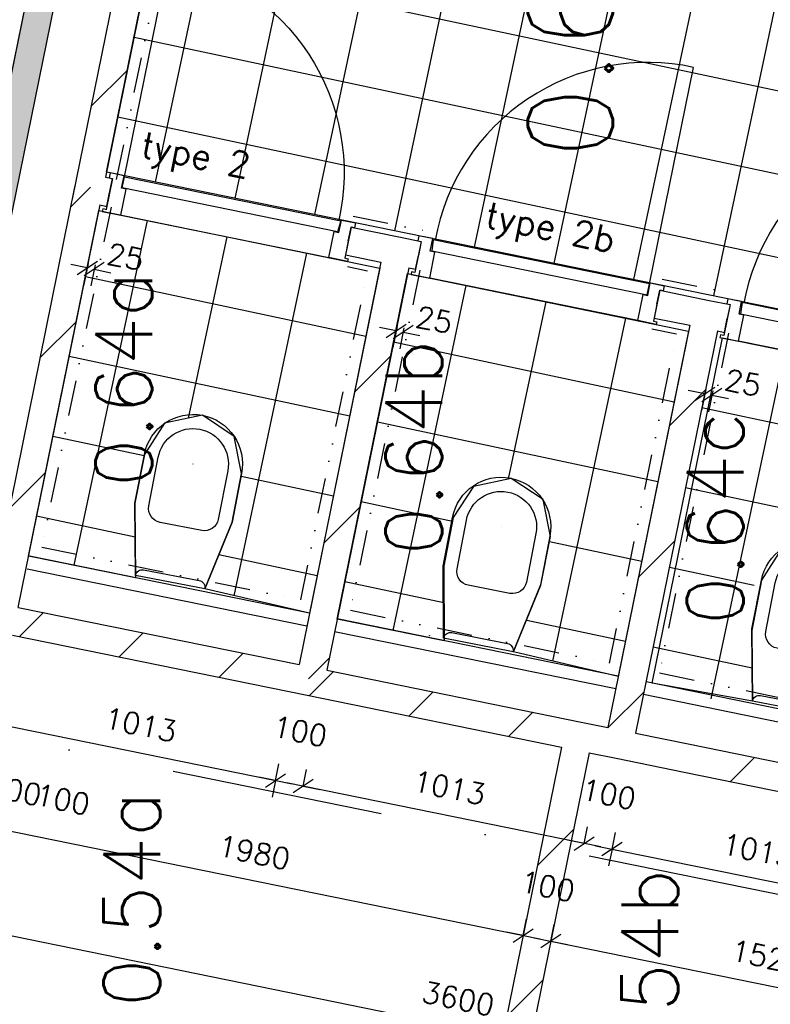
# Model space of a CAD drawing. Extents: x -29284 to 2055880, y -64816 to 121103.
# Tile 71 of 123: x 24522 to 27174, y 67707 to 71183. Entities that reach past the tile are written whole.
import ezdxf

# ---------------------------------------------------------------- set-up
doc = ezdxf.new("R2010")
doc.units = 0
doc.header["$LTSCALE"] = 50
doc.header["$MEASUREMENT"] = 0
doc.header["$PDMODE"] = 3
doc.header["$PDSIZE"] = 0.1
doc.linetypes.add('DASHDOT', pattern=[1, 0.5, -0.25, 0, -0.25])
doc.linetypes.add('DIVIDE', pattern=[1.25, 0.5, -0.25, 0, -0.25, 0, -0.25])
doc.layers.get('0').update_dxf_attribs({"linetype": 'CONTINUOUS'})
doc.layers.get('DEFPOINTS').update_dxf_attribs({"linetype": 'CONTINUOUS'})
for name, color, linetype in [('_BRANDCOMPART', 6, 'DASHDOT'), ('A--A21--_F123-', 9, 'CONTINUOUS'), ('A--A22--_F123-', 9, 'CONTINUOUS'), ('A--L21--', 3, 'CONTINUOUS'), ('A--L21--_F-2--', 7, 'CONTINUOUS'), ('A--L22--', 3, 'CONTINUOUS'), ('A--L22--_F-2--', 7, 'CONTINUOUS'), ('A--L32--_F123-', 1, 'CONTINUOUS'), ('A--L32--_F123-DRAAIR', 7, 'CONTINUOUS'), ('A--L74--', 7, 'CONTINUOUS'), ('A--L74--_F-23-', 7, 'CONTINUOUS'), ('A--M$1A-_F123-', 1, 'CONTINUOUS'), ('A--M1$A-_F123-', 1, 'CONTINUOUS'), ('A--T$1A-_F123-_RN', 4, 'CONTINUOUS'), ('tegels', 253, 'CONTINUOUS'), ('TEKST_KOZIJNMERK', 2, 'CONTINUOUS'), ('X--LR---_CP', 7, 'CONTINUOUS'), ('Z', 7, 'CONTINUOUS')]:
    doc.layers.add(name, color=color, linetype=linetype)
doc.layers.add('bruto vloeroppervlak', color=3, linetype='CONTINUOUS', plot=False)
doc.styles.add('ALFA-0_25', font='ROMANS')
doc.styles.add('HIEMSTRA', font='romans.shx')
doc.dimstyles.new('STANDARD$0', dxfattribs={"dimscale": 30, "dimtxt": 2.5, "dimasz": 2, "dimexe": 2, "dimexo": 0, "dimgap": 2, "dimtad": 1, "dimdec": 0, "dimzin": 0, "dimdsep": 46, "dimtxsty": 'ALFA-0_25', "dimblk1": 'OBLIQUE', "dimblk2": 'OBLIQUE', "dimsah": 1, "dimcen": -3, "dimdle": 2, "dimclrd": 1, "dimclre": 1, "dimclrt": 2, "dimadec": 0, "dimazin": 0, "dimtfac": 0.666667, "dimtofl": 0, "dimtmove": 2, "dimatfit": 3, "dimldrblk": 'OBLIQUE', "dimfxl": 1, "dimtvp": 0.833333, "dimtolj": 1, "dimtzin": 0, "dimarcsym": 0})
pattern_1 = [(45, (-26495.7, -68654.22), (-212.132, 212.132), [])]
pattern_2 = [(45, (-25857.67, -70366.02), (-212.132, 212.132), [])]
pattern_3 = [(45, (-24766.74, -70588.24), (-212.132, 212.132), [])]

# ---------------------------------------------------------------- blocks, each defined once
blk = doc.blocks.new('*U1442')
at = {"layer": 'A--A21--_F123-', "color": 2}
for points in [[(-3905.2, -19171.4), (-3964.2, -19210.5), (0, 0), (-49, 10)], [(0, 0), (49, -10), (-3905.2, -19171.4), (-3846.3, -19132.3)]]:
    blk.add_solid(points, dxfattribs=at)
at = {"layer": 'A--L21--_F-2--', "color": 3, "linetype": 'Continuous'}
for points in [[(0, 0), (-49, 10), (-3964.2, -19210.5), (-3964.2, -19210.5)], [(0, 0), (49, -10), (-3846.3, -19132.3), (-3846.3, -19132.3)]]:
    blk.add_lwpolyline(points, dxfattribs=at)
blk = doc.blocks.new('Q070119-')
at = {"layer": 'X--LR---_CP'}
for p in [(0, 0), (0, 0), (350, 0)]:
    blk.add_point(p, dxfattribs=at)
blk = doc.blocks.new('Q070120-')
at = {"layer": 'X--LR---_CP'}
for p in [(0, 0), (0, 0), (350, 0)]:
    blk.add_point(p, dxfattribs=at)
blk = doc.blocks.new('Q070121-')
at = {"layer": 'X--LR---_CP', "color": 3}
blk.add_point((600, 0), dxfattribs=at)
blk.add_point((600, 0), dxfattribs=at)
blk.add_point((600, 0), dxfattribs=at)
blk = doc.blocks.new('Q070065-')
at = {"layer": 'A--L74--_F-23-', "color": 1, "linetype": 'Continuous'}
for points in [[(125, 0), (175, -250), (175, -425, -1), (-175, -425), (-175, -250), (-125, 0)], [(-125, 0), (125, 0, -0.41), (100, -25), (-100, -25, -0.41), (-125, 0)], [(-75, -200), (75, -200, -0.41), (125, -250), (125, -425, -1), (-125, -425), (-125, -250, -0.41), (-75, -200)]]:
    blk.add_lwpolyline(points, format="xyb", dxfattribs=at)
at = {"layer": 'A--L74--_F-23-', "color": 255}
blk.add_circle((0, 0), 0.0123, dxfattribs=at)
at = {"layer": 'X--LR---_CP'}
for p in [(-125, 0), (-125, 0), (0, -425)]:
    blk.add_point(p, dxfattribs=at)
at = {"layer": 'A--L74--'}
for name, p, rotation in [('Q070120-', (-175, 0), 0.08), ('Q070121-', (0, 0), 270)]:
    blk.add_blockref(name, p, dxfattribs=dict(at, rotation=rotation))
at = {"layer": 'A--L74--', "extrusion": (0, -1, 0)}
blk.add_blockref('Q070119-', (-175, 0), dxfattribs=at)
blk = doc.blocks.new('*U1411')
at = {"layer": 'A--A22--_F123-', "linetype": 'Continuous'}
h = blk.add_hatch(dxfattribs=at)
h.set_pattern_fill('ALFALINE', color=256, scale=300, style=0)
h.set_pattern_definition(pattern_1)
h.paths.add_polyline_path([(0, 0), (39, -59), (-210.6, -1284.3), (-259.6, -1274.3), (-308.6, -1264.4), (-59, -39)])
at = {"layer": 'A--L22--_F-2--', "color": 3, "linetype": 'Continuous'}
for points in [[(-59, -39), (-59, -39), (-308.6, -1264.4), (-259.6, -1274.3)], [(39, -59), (39, -59), (-210.6, -1284.3), (-259.6, -1274.3)]]:
    blk.add_lwpolyline(points, dxfattribs=at)
blk = doc.blocks.new('*U1407')
at = {"layer": 'A--A22--_F123-', "linetype": 'Continuous'}
h = blk.add_hatch(dxfattribs=at)
h.set_pattern_fill('ALFALINE', color=256, scale=300, style=0)
h.set_pattern_definition([(45, (-24457.36, -69069.43), (-212.132, 212.132), [])])
h.paths.add_polyline_path([(0, 0), (59, 39), (1051.9, -163.3), (1090.9, -222.2), (1080.9, -271.2), (39, -59)])
at = {"layer": 'A--L22--_F-2--', "color": 3, "linetype": 'Continuous'}
for points in [[(59, 39), (59, 39), (1051.9, -163.3), (1051.9, -163.3)], [(39, -59), (39, -59), (1080.9, -271.2), (1080.9, -271.2)]]:
    blk.add_lwpolyline(points, dxfattribs=at)
blk = doc.blocks.new('*U1406')
at = {"layer": 'A--A22--_F123-', "linetype": 'Continuous'}
h = blk.add_hatch(dxfattribs=at)
h.set_pattern_fill('ALFALINE', color=256, scale=300, style=0)
h.set_pattern_definition(pattern_2)
h.paths.add_polyline_path([(0, 0), (39, -59), (-250.4, -1479.8), (-309.4, -1518.8), (-348.4, -1459.8), (-59, -39)])
at = {"layer": 'A--L22--_F-2--', "color": 3, "linetype": 'Continuous'}
for points in [[(-59, -39), (-59, -39), (-348.4, -1459.8), (-348.4, -1459.8)], [(39, -59), (39, -59), (-250.4, -1479.8), (-250.4, -1479.8)]]:
    blk.add_lwpolyline(points, dxfattribs=at)
blk = doc.blocks.new('*U1405')
at = {"layer": 'A--A22--_F123-', "linetype": 'Continuous'}
h = blk.add_hatch(dxfattribs=at)
h.set_pattern_fill('ALFALINE', color=256, scale=300, style=0)
h.set_pattern_definition([(45, (-26948.47, -70143.15), (-212.132, 212.132), [])])
h.paths.add_polyline_path([(0, 0), (39, -59), (-250.3, -1479.1), (-309.3, -1518.2), (-348.3, -1459.2), (-59, -39)])
at = {"layer": 'A--L22--_F-2--', "color": 3, "linetype": 'Continuous'}
for points in [[(-59, -39), (-59, -39), (-348.3, -1459.2), (-348.3, -1459.2)], [(39, -59), (39, -59), (-250.3, -1479.1), (-250.3, -1479.1)]]:
    blk.add_lwpolyline(points, dxfattribs=at)
blk = doc.blocks.new('*U1403')
at = {"layer": 'A--A22--_F123-', "linetype": 'Continuous'}
h = blk.add_hatch(dxfattribs=at)
h.set_pattern_fill('ALFALINE', color=256, scale=300, style=0)
h.set_pattern_definition([(45, (-26639.22, -68625), (-212.132, 212.132), [])])
h.paths.add_polyline_path([(0, 0), (59, 39), (250.5, 0), (240.5, -49), (230.5, -98), (-10, -49)])
at = {"layer": 'A--L22--_F-2--', "color": 3, "linetype": 'Continuous'}
for points in [[(59, 39), (59, 39), (250.5, 0), (250.5, 0)], [(-10, -49), (-10, -49), (230.5, -98), (230.5, -98)]]:
    blk.add_lwpolyline(points, dxfattribs=at)
blk = doc.blocks.new('*U1376')
at = {"layer": 'A--A22--_F123-', "linetype": 'Continuous'}
h = blk.add_hatch(dxfattribs=at)
h.set_pattern_fill('ALFALINE', color=256, scale=300, style=0)
h.set_pattern_definition([(45, (-25548.3, -68847.2), (-212.132, 212.132), [])])
h.paths.add_polyline_path([(0, 0), (59, 39), (957.4, -144), (947.4, -193), (888.4, -232), (-10, -49)])
at = {"layer": 'A--L22--_F-2--', "color": 3, "linetype": 'Continuous'}
for points in [[(59, 39), (59, 39), (957.4, -144), (957.4, -144)], [(-10, -49), (-10, -49), (888.4, -232), (888.4, -232)]]:
    blk.add_lwpolyline(points, dxfattribs=at)
blk = doc.blocks.new('*U1360')
at = {"layer": 'A--A22--_F123-', "linetype": 'Continuous'}
h = blk.add_hatch(dxfattribs=at)
h.set_pattern_fill('ALFALINE', color=256, scale=300, style=0)
h.set_pattern_definition([(45, (-25345.5, -73429.38), (-212.132, 212.132), [])])
h.paths.add_polyline_path([(0, 0), (39, -59), (-519.8, -2802.1), (-578.7, -2841.1), (-637.7, -2880.1), (-49, 10)])
at = {"layer": 'A--L22--_F-2--', "color": 3, "linetype": 'Continuous'}
for points in [[(-49, 10), (-49, 10), (-637.7, -2880.1), (-637.7, -2880.1)], [(39, -59), (39, -59), (-519.8, -2802.1), (-519.8, -2802.1)]]:
    blk.add_lwpolyline(points, dxfattribs=at)
blk = doc.blocks.new('*U1356')
at = {"layer": 'A--A22--_F123-', "linetype": 'Continuous'}
h = blk.add_hatch(dxfattribs=at)
h.set_pattern_fill('ALFALINE', color=256, scale=300, style=0)
h.set_pattern_definition(pattern_1)
h.paths.add_polyline_path([(0, 0), (10, 49), (104.5, 29.7), (143.5, -29.2), (133.5, -78.2), (39, -59)])
at = {"layer": 'A--L22--_F-2--', "color": 3, "linetype": 'Continuous'}
for points in [[(10, 49), (10, 49), (104.5, 29.7), (104.5, 29.7)], [(39, -59), (39, -59), (133.5, -78.2), (133.5, -78.2)]]:
    blk.add_lwpolyline(points, dxfattribs=at)
blk = doc.blocks.new('*U1355')
at = {"layer": 'A--A22--_F123-', "linetype": 'Continuous'}
h = blk.add_hatch(dxfattribs=at)
h.set_pattern_fill('ALFALINE', color=256, scale=300, style=0)
h.set_pattern_definition([(45, (-26879.7, -68576), (-212.132, 212.132), [])])
h.paths.add_polyline_path([(0, 0), (10, 49), (834.1, -118.9), (873.1, -177.9), (863.1, -226.8), (-10, -49)])
at = {"layer": 'A--L22--_F-2--', "color": 3, "linetype": 'Continuous'}
for points in [[(10, 49), (10, 49), (834.1, -118.9), (834.1, -118.9)], [(-10, -49), (-10, -49), (863.1, -226.8), (863.1, -226.8)]]:
    blk.add_lwpolyline(points, dxfattribs=at)
blk = doc.blocks.new('_OBLIQUE')
at = {"color": 0, "linetype": 'ByBlock'}
blk.add_line((-0.5, -0.5), (0.5, 0.5), dxfattribs=at)
blk = doc.blocks.new('*D93')
at = {"layer": 'A--M$1A-_F123-', "color": 1, "lineweight": -2, "transparency": 16777216}
for p, q in [((24064.4, 68392.9), (24107.5, 68604.4)), ((24350.3, 68493.7), (24036.7, 68557.5)), ((24260.4, 68352.9), (24303.5, 68564.4))]:
    blk.add_line(p, q, dxfattribs=at)
at = {"layer": 'DEFPOINTS', "color": 0, "transparency": 16777216}
for p in [(24095.5, 68545.6), (24064.4, 68392.9), (24260.4, 68352.9)]:
    blk.add_point(p, dxfattribs=at)
at = {"layer": 'A--M$1A-_F123-', "color": 1, "lineweight": -2, "transparency": 16777216, "xscale": 60, "yscale": 60, "zscale": 60}
for p, rotation in [((24095.5, 68545.6), 168.4862903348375), ((24291.5, 68505.6), 348.4862903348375)]:
    blk.add_blockref('_OBLIQUE', p, dxfattribs=dict(at, rotation=rotation))
at = {"layer": 'A--M$1A-_F123-', "color": 2, "transparency": 16777216, "insert": (24503.6, 68462.4), "char_height": 75, "attachment_point": 5, "rotation": 348.4863, "style": 'ALFA-0_25'}
blk.add_mtext('\\A1;200', dxfattribs=at)
blk = doc.blocks.new('*D95')
at = {"layer": 'A--M$1A-_F123-', "color": 1, "lineweight": -2, "transparency": 16777216}
for p, q in [((24263, 68365.6), (24305.9, 68568.9)), ((24293.5, 68510.2), (24234.8, 68522.6)), ((24360.8, 68344.9), (24403.8, 68548.3)), ((24391.4, 68489.6), (24450.1, 68477.1))]:
    blk.add_line(p, q, dxfattribs=at)
at = {"layer": 'DEFPOINTS', "color": 0, "transparency": 16777216}
for p in [(24391.4, 68489.6), (24263, 68365.6), (24360.8, 68344.9)]:
    blk.add_point(p, dxfattribs=at)
at = {"layer": 'A--M$1A-_F123-', "color": 1, "lineweight": -2, "transparency": 16777216, "xscale": 60, "yscale": 60, "zscale": 60}
for p, rotation in [((24293.5, 68510.2), 348.0659097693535), ((24391.4, 68489.6), 168.0659097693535)]:
    blk.add_blockref('_OBLIQUE', p, dxfattribs=dict(at, rotation=rotation))
at = {"layer": 'A--M$1A-_F123-', "color": 2, "transparency": 16777216, "insert": (24674.5, 68429.7), "char_height": 75, "attachment_point": 5, "rotation": 348.0659, "style": 'ALFA-0_25'}
blk.add_mtext('\\A1;100', dxfattribs=at)
blk = doc.blocks.new('*D162')
at = {"layer": 'A--M$1A-_F123-', "color": 1, "lineweight": -2, "transparency": 16777216}
for p, q in [((24374.2, 68711.3), (25484.7, 68485.1)), ((24433, 68699.3), (24421, 68640.6)), ((25425.9, 68497.1), (25414, 68438.3))]:
    blk.add_line(p, q, dxfattribs=at)
at = {"layer": 'DEFPOINTS', "color": 0, "transparency": 16777216}
for p in [(24433, 68699.3), (25425.9, 68497.1), (25425.9, 68497.1)]:
    blk.add_point(p, dxfattribs=at)
at = {"layer": 'A--M$1A-_F123-', "color": 1, "lineweight": -2, "transparency": 16777216, "xscale": 60, "yscale": 60, "zscale": 60}
for p, rotation in [((24433, 68699.3), 168.4862903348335), ((25425.9, 68497.1), 348.4862903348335)]:
    blk.add_blockref('_OBLIQUE', p, dxfattribs=dict(at, rotation=rotation))
at = {"layer": 'A--M$1A-_F123-', "color": 2, "transparency": 16777216, "insert": (24948.9, 68693.8), "char_height": 75, "attachment_point": 5, "rotation": 348.4863, "style": 'ALFA-0_25'}
blk.add_mtext('\\A1;1013', dxfattribs=at)
blk = doc.blocks.new('*D163')
at = {"layer": 'A--M$1A-_F123-', "color": 1, "lineweight": -2, "transparency": 16777216}
for p, q in [((26556.1, 68266.9), (27666.6, 68040.7)), ((26614.9, 68254.9), (26602.9, 68196.1)), ((27607.8, 68052.6), (27595.8, 67993.8))]:
    blk.add_line(p, q, dxfattribs=at)
at = {"layer": 'DEFPOINTS', "color": 0, "transparency": 16777216}
for p in [(26614.9, 68254.9), (27607.8, 68052.6), (27607.8, 68052.6)]:
    blk.add_point(p, dxfattribs=at)
at = {"layer": 'A--M$1A-_F123-', "color": 1, "lineweight": -2, "transparency": 16777216, "xscale": 60, "yscale": 60, "zscale": 60}
for p, rotation in [((26614.9, 68254.9), 168.4862903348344), ((27607.8, 68052.6), 348.4862903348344)]:
    blk.add_blockref('_OBLIQUE', p, dxfattribs=dict(at, rotation=rotation))
at = {"layer": 'A--M$1A-_F123-', "color": 2, "transparency": 16777216, "insert": (27130.8, 68249.3), "char_height": 75, "attachment_point": 5, "rotation": 348.4863, "style": 'ALFA-0_25'}
blk.add_mtext('\\A1;1013', dxfattribs=at)
blk = doc.blocks.new('*D173')
at = {"layer": 'A--M$1A-_F123-', "color": 1, "lineweight": -2, "transparency": 16777216}
for p, q in [((24288.6, 67990.6), (24300.6, 68049.4)), ((24229.8, 68002.6), (27875, 67260.1)), ((27816.2, 67272), (27828.2, 67330.8))]:
    blk.add_line(p, q, dxfattribs=at)
at = {"layer": 'DEFPOINTS', "color": 0, "transparency": 16777216}
for p in [(24288.6, 67990.6), (27816.2, 67272), (27816.2, 67272)]:
    blk.add_point(p, dxfattribs=at)
at = {"layer": 'A--M$1A-_F123-', "color": 1, "lineweight": -2, "transparency": 16777216, "xscale": 60, "yscale": 60, "zscale": 60}
for p, rotation in [((24288.6, 67990.6), 168.4862903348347), ((27816.2, 67272), 348.4862903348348)]:
    blk.add_blockref('_OBLIQUE', p, dxfattribs=dict(at, rotation=rotation))
at = {"layer": 'A--M$1A-_F123-', "color": 2, "transparency": 16777216, "insert": (26071.9, 67726.9), "char_height": 75, "attachment_point": 5, "rotation": 348.4863, "style": 'ALFA-0_25'}
blk.add_mtext('\\A1;3600', dxfattribs=at)
blk = doc.blocks.new('*U1272')
at = {"layer": 'A--A22--_F123-', "linetype": 'Continuous'}
h = blk.add_hatch(dxfattribs=at)
h.set_pattern_fill('ALFALINE', color=256, scale=300, style=0)
h.set_pattern_definition([(45, (-26773.75, -70178.86), (-212.132, 212.132), [])])
h.paths.add_polyline_path([(0, 0), (10, 49), (184.7, 13.3), (174.7, -35.7), (115.8, -74.7), (-10, -49)])
at = {"layer": 'A--L22--_F-2--', "color": 3, "linetype": 'Continuous'}
for points in [[(0, 0), (10, 49), (184.7, 13.3), (184.7, 13.3)], [(0, 0), (-10, -49), (115.8, -74.7), (115.8, -74.7)]]:
    blk.add_lwpolyline(points, dxfattribs=at)
blk = doc.blocks.new('*D333')
at = {"layer": 'A--M$1A-_F123-', "color": 1, "linetype": 'Continuous', "lineweight": -2, "transparency": 16777216}
for p, q in [((24360.8, 68345), (24372.8, 68403.8)), ((24302, 68356.9), (26360, 67937.7)), ((26301.2, 67949.7), (26313.1, 68008.5))]:
    blk.add_line(p, q, dxfattribs=at)
at = {"layer": 'DEFPOINTS', "color": 0, "linetype": 'Continuous', "transparency": 16777216}
for p in [(24360.8, 68345), (26301.2, 67949.7), (26301.2, 67949.7)]:
    blk.add_point(p, dxfattribs=at)
at = {"layer": 'A--M$1A-_F123-', "color": 1, "linetype": 'Continuous', "lineweight": -2, "transparency": 16777216, "xscale": 60, "yscale": 60, "zscale": 60}
for p, rotation in [((24360.8, 68345), 168.4862903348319), ((26301.2, 67949.7), 348.4862903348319)]:
    blk.add_blockref('_OBLIQUE', p, dxfattribs=dict(at, rotation=rotation))
at = {"layer": 'A--M$1A-_F123-', "color": 2, "linetype": 'Continuous', "transparency": 16777216, "insert": (25350.4, 68242.9), "char_height": 75, "attachment_point": 5, "rotation": 348.4863, "style": 'ALFA-0_25'}
blk.add_mtext('\\A1;1980', dxfattribs=at)
blk = doc.blocks.new('*D334')
at = {"layer": 'A--M$1A-_F123-', "color": 1, "linetype": 'Continuous', "lineweight": -2, "transparency": 16777216}
for p, q in [((26398.9, 67928.4), (26411.1, 67988.6)), ((26340.4, 67941.7), (27947.2, 67614.4)), ((27888.1, 67625.1), (27900.3, 67685.2))]:
    blk.add_line(p, q, dxfattribs=at)
at = {"layer": 'DEFPOINTS', "color": 0, "linetype": 'Continuous', "transparency": 16777216}
for p in [(26398.9, 67928.4), (27888.1, 67625.1), (27888.4, 67626.4)]:
    blk.add_point(p, dxfattribs=at)
at = {"layer": 'A--M$1A-_F123-', "color": 1, "linetype": 'Continuous', "lineweight": -2, "transparency": 16777216, "xscale": 60, "yscale": 60, "zscale": 60}
for p, rotation in [((26399.1, 67929.8), 168.4862903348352), ((27888.4, 67626.4), 348.4862903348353)]:
    blk.add_blockref('_OBLIQUE', p, dxfattribs=dict(at, rotation=rotation))
at = {"layer": 'A--M$1A-_F123-', "color": 2, "linetype": 'Continuous', "transparency": 16777216, "insert": (27163.2, 67873.6), "char_height": 75, "attachment_point": 5, "rotation": 348.4863, "style": 'ALFA-0_25'}
blk.add_mtext('\\A1;1520', dxfattribs=at)
blk = doc.blocks.new('*D335')
at = {"layer": 'A--M$1A-_F123-', "color": 1, "linetype": 'Continuous', "lineweight": -2, "transparency": 16777216}
for p, q in [((26301.1, 67949.5), (26313.1, 68008.3)), ((26399.1, 67929.5), (26411.1, 67988.3)), ((26301.1, 67949.5), (26242.3, 67961.5)), ((26399.1, 67929.5), (26457.9, 67917.6))]:
    blk.add_line(p, q, dxfattribs=at)
at = {"layer": 'DEFPOINTS', "color": 0, "linetype": 'Continuous', "transparency": 16777216}
for p in [(26301.1, 67949.5), (26399.1, 67929.5), (26399.1, 67929.5)]:
    blk.add_point(p, dxfattribs=at)
at = {"layer": 'A--M$1A-_F123-', "color": 1, "linetype": 'Continuous', "lineweight": -2, "transparency": 16777216, "xscale": 60, "yscale": 60, "zscale": 60}
for p, rotation in [((26301.1, 67949.5), 348.4862903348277), ((26399.1, 67929.5), 168.4862903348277)]:
    blk.add_blockref('_OBLIQUE', p, dxfattribs=dict(at, rotation=rotation))
at = {"layer": 'A--M$1A-_F123-', "color": 2, "linetype": 'Continuous', "transparency": 16777216, "insert": (26387.5, 68123.2), "char_height": 75, "attachment_point": 5, "rotation": 348.4863, "style": 'ALFA-0_25'}
blk.add_mtext('\\A1;100', dxfattribs=at)
blk = doc.blocks.new('*U1269')
at = {"layer": 'A--A22--_F123-', "linetype": 'Continuous'}
h = blk.add_hatch(dxfattribs=at)
h.set_pattern_fill('ALFALINE', color=256, scale=300, style=0)
h.set_pattern_definition(pattern_3)
h.paths.add_polyline_path([(0, 0), (59, 39), (83.5, 34), (73.5, -15), (63.5, -64), (39, -59)])
at = {"layer": 'A--L22--_F-2--', "color": 3, "linetype": 'Continuous'}
for points in [[(59, 39), (59, 39), (83.5, 34), (73.5, -15)], [(39, -59), (39, -59), (63.5, -64), (73.5, -15)]]:
    blk.add_lwpolyline(points, dxfattribs=at)
blk = doc.blocks.new('*U1268')
at = {"layer": 'A--A22--_F123-', "linetype": 'Continuous'}
h = blk.add_hatch(dxfattribs=at)
h.set_pattern_fill('ALFALINE', color=256, scale=300, style=0)
h.set_pattern_definition([(45, (-26948.47, -70143.15), (-212.132, 212.132), [])])
h.paths.add_polyline_path([(0, 0), (10, 49), (83.5, 34), (73.5, -15), (63.5, -64), (39, -59)])
at = {"layer": 'A--L22--_F-2--', "color": 3, "linetype": 'Continuous'}
for points in [[(10, 49), (10, 49), (83.5, 34), (73.5, -15)], [(39, -59), (39, -59), (63.5, -64), (73.5, -15)]]:
    blk.add_lwpolyline(points, dxfattribs=at)
blk = doc.blocks.new('*U1266')
at = {"layer": 'A--A22--_F123-', "linetype": 'Continuous'}
h = blk.add_hatch(dxfattribs=at)
h.set_pattern_fill('ALFALINE', color=256, scale=300, style=0)
h.set_pattern_definition(pattern_2)
h.paths.add_polyline_path([(0, 0), (10, 49), (83.5, 34), (73.5, -15), (63.5, -64), (39, -59)])
at = {"layer": 'A--L22--_F-2--', "color": 3, "linetype": 'Continuous'}
for points in [[(10, 49), (10, 49), (83.5, 34), (73.5, -15)], [(39, -59), (39, -59), (63.5, -64), (73.5, -15)]]:
    blk.add_lwpolyline(points, dxfattribs=at)
blk = doc.blocks.new('*U1265')
at = {"layer": 'A--A22--_F123-', "linetype": 'Continuous'}
h = blk.add_hatch(dxfattribs=at)
h.set_pattern_fill('ALFALINE', color=256, scale=300, style=0)
h.set_pattern_definition([(45, (-25682.93, -70401.6), (-212.132, 212.132), [])])
h.paths.add_polyline_path([(0, 0), (10, 49), (184.7, 13.4), (174.7, -35.6), (115.8, -74.6), (-10, -49)])
at = {"layer": 'A--L22--_F-2--', "color": 3, "linetype": 'Continuous'}
for points in [[(0, 0), (10, 49), (184.7, 13.4), (184.7, 13.4)], [(0, 0), (-10, -49), (115.8, -74.6), (115.8, -74.6)]]:
    blk.add_lwpolyline(points, dxfattribs=at)
blk = doc.blocks.new('*D385')
at = {"layer": 'A--M$1A-_F123-', "color": 1, "linetype": 'Continuous', "lineweight": -2, "transparency": 16777216}
for p, q in [((25523.9, 68477.1), (25535.9, 68535.9)), ((26575.7, 68262.9), (25465.1, 68489.1)), ((26516.9, 68274.9), (26528.8, 68333.6))]:
    blk.add_line(p, q, dxfattribs=at)
at = {"layer": 'DEFPOINTS', "color": 0, "linetype": 'Continuous', "transparency": 16777216}
for p in [(25523.9, 68477.1), (25523.9, 68477.1), (26516.9, 68274.9)]:
    blk.add_point(p, dxfattribs=at)
at = {"layer": 'A--M$1A-_F123-', "color": 1, "linetype": 'Continuous', "lineweight": -2, "transparency": 16777216, "xscale": 60, "yscale": 60, "zscale": 60}
for p, rotation in [((25523.9, 68477.1), 168.4862903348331), ((26516.9, 68274.9), 348.486290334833)]:
    blk.add_blockref('_OBLIQUE', p, dxfattribs=dict(at, rotation=rotation))
at = {"layer": 'A--M$1A-_F123-', "color": 2, "linetype": 'Continuous', "transparency": 16777216, "insert": (26039.9, 68471.5), "char_height": 75, "attachment_point": 5, "rotation": 348.4863, "style": 'ALFA-0_25'}
blk.add_mtext('\\A1;1013', dxfattribs=at)
blk = doc.blocks.new('*D386')
at = {"layer": 'A--M$1A-_F123-', "color": 1, "linetype": 'Continuous', "lineweight": -2, "transparency": 16777216}
for p, q in [((25425.9, 68497.1), (25437.9, 68555.9)), ((25523.9, 68477.1), (25535.9, 68535.9)), ((25425.9, 68497.1), (25367.1, 68509.1)), ((25523.9, 68477.1), (25582.7, 68465.1))]:
    blk.add_line(p, q, dxfattribs=at)
at = {"layer": 'DEFPOINTS', "color": 0, "linetype": 'Continuous', "transparency": 16777216}
for p in [(25425.9, 68497.1), (25523.9, 68477.1), (25523.9, 68477.1)]:
    blk.add_point(p, dxfattribs=at)
at = {"layer": 'A--M$1A-_F123-', "color": 1, "linetype": 'Continuous', "lineweight": -2, "transparency": 16777216, "xscale": 60, "yscale": 60, "zscale": 60}
for p, rotation in [((25425.9, 68497.1), 348.4862903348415), ((25523.9, 68477.1), 168.4862903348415)]:
    blk.add_blockref('_OBLIQUE', p, dxfattribs=dict(at, rotation=rotation))
at = {"layer": 'A--M$1A-_F123-', "color": 2, "linetype": 'Continuous', "transparency": 16777216, "insert": (25512.4, 68670.8), "char_height": 75, "attachment_point": 5, "rotation": 348.4863, "style": 'ALFA-0_25'}
blk.add_mtext('\\A1;100', dxfattribs=at)
blk = doc.blocks.new('*D387')
at = {"layer": 'A--M$1A-_F123-', "color": 1, "linetype": 'Continuous', "lineweight": -2, "transparency": 16777216}
for p, q in [((26516.9, 68274.9), (26528.8, 68333.6)), ((26614.9, 68254.9), (26626.8, 68313.7)), ((26516.9, 68274.9), (26458.1, 68286.8)), ((26614.9, 68254.9), (26673.7, 68242.9))]:
    blk.add_line(p, q, dxfattribs=at)
at = {"layer": 'DEFPOINTS', "color": 0, "linetype": 'Continuous', "transparency": 16777216}
for p in [(26516.9, 68274.9), (26614.9, 68254.9), (26614.9, 68254.9)]:
    blk.add_point(p, dxfattribs=at)
at = {"layer": 'A--M$1A-_F123-', "color": 1, "linetype": 'Continuous', "lineweight": -2, "transparency": 16777216, "xscale": 60, "yscale": 60, "zscale": 60}
for p, rotation in [((26516.9, 68274.9), 348.4862903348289), ((26614.9, 68254.9), 168.4862903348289)]:
    blk.add_blockref('_OBLIQUE', p, dxfattribs=dict(at, rotation=rotation))
at = {"layer": 'A--M$1A-_F123-', "color": 2, "linetype": 'Continuous', "transparency": 16777216, "insert": (26603.3, 68448.6), "char_height": 75, "attachment_point": 5, "rotation": 348.4863, "style": 'ALFA-0_25'}
blk.add_mtext('\\A1;100', dxfattribs=at)
blk = doc.blocks.new('*U1240')
at = {"layer": 'A--A22--_F123-', "linetype": 'Continuous'}
h = blk.add_hatch(dxfattribs=at)
h.set_pattern_fill('ALFALINE', color=256, scale=300, style=0)
h.set_pattern_definition(pattern_3)
h.paths.add_polyline_path([(0, 0), (39, -59), (-250.4, -1479.8), (-309.4, -1518.8), (-358.4, -1508.8), (-49, 10)])
at = {"layer": 'A--L22--_F-2--', "color": 3, "linetype": 'Continuous'}
for points in [[(-49, 10), (-49, 10), (-358.4, -1508.8), (-358.4, -1508.8)], [(39, -59), (39, -59), (-250.4, -1479.8), (-250.4, -1479.8)]]:
    blk.add_lwpolyline(points, dxfattribs=at)
blk = doc.blocks.new('*D601')
at = {"layer": 'A--M$1A-_F123-', "color": 1, "linetype": 'Continuous', "lineweight": -2, "transparency": 16777216}
for p, q in [((25869.3, 83844.4), (22611.7, 67852.8)), ((25901.5, 83776.6), (25798.5, 83797.6)), ((22668, 67902.6), (22564.9, 67923.6))]:
    blk.add_line(p, q, dxfattribs=at)
at = {"layer": 'DEFPOINTS', "color": 0, "linetype": 'Continuous', "transparency": 16777216}
for p in [(25901.5, 83776.6), (22623.7, 67911.6), (22668, 67902.6)]:
    blk.add_point(p, dxfattribs=at)
at = {"layer": 'A--M$1A-_F123-', "color": 1, "linetype": 'Continuous', "lineweight": -2, "transparency": 16777216, "xscale": 60, "yscale": 60, "zscale": 60}
for p, rotation in [((25857.3, 83785.6), 78.48629033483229), ((22623.7, 67911.6), 258.4862903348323)]:
    blk.add_blockref('_OBLIQUE', p, dxfattribs=dict(at, rotation=rotation))
at = {"layer": 'A--M$1A-_F123-', "color": 2, "linetype": 'Continuous', "transparency": 16777216, "insert": (24145, 75868.1), "char_height": 75, "attachment_point": 5, "rotation": 78.4863, "style": 'ALFA-0_25'}
blk.add_mtext('\\A1;16200', dxfattribs=at)
blk = doc.blocks.new('DR_780TYPE2')
at = {"layer": 'A--L32--_F123-', "color": 1}
blk.add_line((67, 0), (817, 0), dxfattribs=at)
at = {"layer": 'A--L32--_F123-'}
for points in [[(0, 9), (0, 0), (67, 0), (67, 93.8), (50, 93.8), (50, 139), (0, 139), (0, 121), (12, 121), (12, 9), (0, 9)], [(52, 95.6), (52, 135.6), (832, 135.6), (829, 95.6), (52, 95.6)], [(884, 9), (884, 0), (817, 0), (817, 93.8), (834, 93.8), (834, 139), (884, 139), (884, 121), (872, 121), (872, 9), (884, 9)]]:
    blk.add_lwpolyline(points, close=True, dxfattribs=at)
at = {"layer": 'A--L32--_F123-DRAAIR', "color": 1}
blk.add_lwpolyline([(52, 135.6), (52, 915.6, -0.423925), (824.9, 135.8)], format="xyb", dxfattribs=at)
at = {"layer": 'X--LR---_CP', "color": 1}
for p in [(12, 121), (12, 9)]:
    blk.add_point(p, dxfattribs=at)
at = {"layer": 'X--LR---_CP', "color": 2}
for p in [(872, 121), (872, 9)]:
    blk.add_point(p, dxfattribs=at)
at = {"layer": 'X--LR---_CP'}
blk.add_point((0, 0), dxfattribs=at)
blk = doc.blocks.new('*D689')
at = {"layer": 'A--M1$A-_F123-', "color": 1, "lineweight": -2, "transparency": 16777216}
for p, q in [((24761.3, 70307), (24702.5, 70319)), ((24764.5, 70322.5), (24749.4, 70248.2)), ((24789, 70317.5), (24773.9, 70243.2)), ((24785.8, 70302), (24844.6, 70290))]:
    blk.add_line(p, q, dxfattribs=at)
at = {"layer": 'DEFPOINTS', "color": 0, "transparency": 16777216}
for p in [(24764.5, 70322.5), (24785.8, 70302), (24789, 70317.5)]:
    blk.add_point(p, dxfattribs=at)
at = {"layer": 'A--M1$A-_F123-', "color": 1, "lineweight": -2, "transparency": 16777216, "xscale": 60, "yscale": 60, "zscale": 60}
for p, rotation in [((24761.3, 70307), 348.4862903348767), ((24785.8, 70302), 168.4862903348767)]:
    blk.add_blockref('_OBLIQUE', p, dxfattribs=dict(at, rotation=rotation))
at = {"layer": 'A--M1$A-_F123-', "color": 2, "transparency": 16777216, "insert": (24895.7, 70346.2), "char_height": 75, "attachment_point": 5, "rotation": 348.4863, "style": 'ALFA-0_25'}
blk.add_mtext('\\A1;25', dxfattribs=at)
blk = doc.blocks.new('*D690')
at = {"layer": 'A--M1$A-_F123-', "color": 1, "lineweight": -2, "transparency": 16777216}
for p, q in [((25852.3, 70084.8), (25793.5, 70096.7)), ((25855.4, 70100.3), (25840.3, 70026)), ((25879.9, 70095.3), (25864.8, 70021)), ((25876.8, 70079.8), (25935.6, 70067.8))]:
    blk.add_line(p, q, dxfattribs=at)
at = {"layer": 'DEFPOINTS', "color": 0, "transparency": 16777216}
for p in [(25855.4, 70100.3), (25879.9, 70095.3), (25876.8, 70079.8)]:
    blk.add_point(p, dxfattribs=at)
at = {"layer": 'A--M1$A-_F123-', "color": 1, "lineweight": -2, "transparency": 16777216, "xscale": 60, "yscale": 60, "zscale": 60}
for p, rotation in [((25852.3, 70084.8), 348.4862903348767), ((25876.8, 70079.8), 168.4862903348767)]:
    blk.add_blockref('_OBLIQUE', p, dxfattribs=dict(at, rotation=rotation))
at = {"layer": 'A--M1$A-_F123-', "color": 2, "transparency": 16777216, "insert": (25986.6, 70123.9), "char_height": 75, "attachment_point": 5, "rotation": 348.4863, "style": 'ALFA-0_25'}
blk.add_mtext('\\A1;25', dxfattribs=at)
blk = doc.blocks.new('*D691')
at = {"layer": 'A--M1$A-_F123-', "color": 1, "lineweight": -2, "transparency": 16777216}
for p, q in [((26946.4, 69878.1), (26931.2, 69803.7)), ((26943.2, 69862.5), (26884.4, 69874.5)), ((26970.9, 69873.1), (26955.7, 69798.8)), ((26967.7, 69857.5), (27026.5, 69845.6))]:
    blk.add_line(p, q, dxfattribs=at)
at = {"layer": 'DEFPOINTS', "color": 0, "transparency": 16777216}
for p in [(26946.4, 69878.1), (26967.7, 69857.5), (26970.9, 69873.1)]:
    blk.add_point(p, dxfattribs=at)
at = {"layer": 'A--M1$A-_F123-', "color": 1, "lineweight": -2, "transparency": 16777216, "xscale": 60, "yscale": 60, "zscale": 60}
for p, rotation in [((26943.2, 69862.5), 348.4862903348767), ((26967.7, 69857.5), 168.4862903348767)]:
    blk.add_blockref('_OBLIQUE', p, dxfattribs=dict(at, rotation=rotation))
at = {"layer": 'A--M1$A-_F123-', "color": 2, "transparency": 16777216, "insert": (27077.5, 69901.7), "char_height": 75, "attachment_point": 5, "rotation": 348.4863, "style": 'ALFA-0_25'}
blk.add_mtext('\\A1;25', dxfattribs=at)

msp = doc.modelspace()

# ---------------------------------------------------------------- hatches: boundary and pattern name
at = {"layer": 'tegels', "linetype": 'Continuous'}
h = msp.add_hatch(dxfattribs=at)
h.set_pattern_fill('NET', color=256, scale=2300, angle=348, style=0)
h.paths.add_polyline_path([(24842.1, 70642.3), (24829.3, 70644.9), (25249.8, 72709), (27040.4, 72344.2), (27035.4, 72319.7), (27427.3, 72239.9), (27484.8, 72522), (27509.1, 72516.2), (27505.5, 72498.6), (28469.7, 72302.2), (28479.8, 72319.3), (28498, 72315.6), (28022.4, 69975.4), (27886.4, 70003.1), (27890.1, 70021.4)])
h = msp.add_hatch(dxfattribs=at)
h.set_pattern_fill('NET', color=256, scale=2300, angle=348, style=0)
h.paths.add_polyline_path([(25680.5, 70329.6), (25794.5, 70306.4), (25546.2, 69087.3), (25176.4, 69173.6), (25273.1, 69409.6), (25306.4, 69581.4), (25280.4, 69711.4), (25167.9, 69786.5), (25034.5, 69758.2), (24962.8, 69648), (24929.5, 69476.1), (24931.1, 69212.6), (24553.2, 69289.6), (24801.7, 70509.4)])
h = msp.add_hatch(dxfattribs=at)
h.set_pattern_fill('NET', color=256, scale=2300, angle=348, style=0)
h.paths.add_polyline_path([(26771.3, 70106.8), (26885.3, 70083.6), (26637, 68864.5), (26267.2, 68950.8), (26363.9, 69186.7), (26397.2, 69358.5), (26371.2, 69488.6), (26258.7, 69563.6), (26125.3, 69535.4), (26053.6, 69425.1), (26020.3, 69253.3), (26021.9, 68989.8), (25644, 69066.8), (25892.5, 70286.6)])
h = msp.add_hatch(dxfattribs=at)
h.set_pattern_fill('NET', color=256, scale=2300, angle=348, style=0)
h.paths.add_polyline_path([(27859.8, 69872.6), (27973.8, 69849.3), (27725.5, 68630.3), (27355.7, 68716.5), (27452.4, 68952.5), (27485.7, 69124.3), (27459.7, 69254.4), (27323.1, 69334.3), (27186.7, 69303.9), (27118, 69195.8), (27108.8, 69019.1), (27110.3, 68755.6), (26732.5, 68832.5), (26981, 70052.3)])

# ---------------------------------------------------------------- linework, layer by layer
at = {"linetype": 'Continuous'}
for p, q in [((24830.3, 70524.3), (24850.2, 70622.3)), ((25941.2, 70399.9), (25921.1, 70301.9))]:
    msp.add_line(p, q, dxfattribs=at)
at = {"layer": '_BRANDCOMPART', "ltscale": 30}
msp.add_lwpolyline([(22124.7, 69129.2), (30199.2, 67484.5), (30509.9, 69010), (33649.7, 68370.4), (34564.5, 72888.1), (36329.5, 72548.6), (36335.9, 67455.7)], dxfattribs=at)
at = {"layer": 'bruto vloeroppervlak', "linetype": 'Continuous'}
msp.add_lwpolyline([(40463, 94451.7), (30665.4, 94453.8), (30665.5, 94961.8), (30647.5, 94961.8), (30647.5, 94976.8), (26516.2, 94976.8), (26516.2, 83519.4), (26531.4, 83519.4), (26531.4, 83501.2), (26966.3, 83260.4), (26982.3, 83254.6), (26989.4, 83253.1), (23092.3, 64121.8), (19598.3, 46969.1)], dxfattribs=at)
at = {"layer": 'tegels', "color": 3, "linetype": 'DIVIDE', "ltscale": 5}
for points in [[(24864.9, 70619.3), (25415.7, 73323.2), (27127.8, 72975.4), (26987.9, 72288.6), (27458.5, 72192.7), (27524, 72514)], [(24845, 70521.3), (24600.4, 69320.8), (25515, 69134.5), (25751.5, 70295.8), (25680.9, 70310.2)], [(25700.9, 70489.8), (25949.1, 70439.2)], [(25935.9, 70299.1), (25691.2, 69098), (26605.8, 68911.7), (26842.3, 70073), (26755.8, 70090.6)], [(26791.7, 70267.1), (27040, 70217)], [(27026.7, 70076.2), (26782.3, 68876.6), (27719.5, 68686.1), (27955.3, 69846.2), (27863.4, 69864.9)]]:
    msp.add_lwpolyline(points, dxfattribs=at)
at = {"layer": 'tegels', "linetype": 'Continuous'}
for points in [[(24842.1, 70642.3), (24829.3, 70644.9), (25249.8, 72709), (27040.4, 72344.2), (27035.4, 72319.7), (27427.3, 72239.9), (27484.8, 72522), (27509.1, 72516.2), (27505.5, 72498.6), (28469.7, 72302.2), (28479.8, 72319.3), (28498, 72315.6), (28022.4, 69975.4), (27886.4, 70003.1), (27890.1, 70021.4)], [(25680.5, 70329.6), (25794.5, 70306.4), (25546.2, 69087.3), (25176.4, 69173.6), (25273.1, 69409.6), (25306.4, 69581.4), (25280.4, 69711.4), (25167.9, 69786.5), (25034.5, 69758.2), (24962.8, 69648), (24929.5, 69476.1), (24931.1, 69212.6), (24553.2, 69289.6), (24801.7, 70509.4)], [(26771.3, 70106.8), (26885.3, 70083.6), (26637, 68864.5), (26267.2, 68950.8), (26363.9, 69186.7), (26397.2, 69358.5), (26371.2, 69488.6), (26258.7, 69563.6), (26125.3, 69535.4), (26053.6, 69425.1), (26020.3, 69253.3), (26021.9, 68989.8), (25644, 69066.8), (25892.5, 70286.6)], [(27998.4, 69857.5), (27998.4, 69857.5), (27750, 68638.4), (27352.3, 68720.2), (27452.8, 68965.3), (27486.1, 69137.1), (27459.1, 69269), (27347.6, 69342.5), (27211.2, 69312), (27142.5, 69203.9), (27109.3, 69027), (27110.8, 68777.2), (26757.1, 68840.6), (27005.6, 70060.4)]]:
    msp.add_lwpolyline(points, close=True, dxfattribs=at)
at = {"layer": 'Z'}
for p, q in [((25546.2, 69087.3), (24557.4, 69288.7)), ((25537, 69042.3), (24548.3, 69243.7)), ((26637.1, 68865.2), (25644.2, 69067.5)), ((26627.9, 68820.1), (25635, 69022.4)), ((27728.1, 68643.1), (26735.1, 68845.3)), ((27718.9, 68598), (26725.9, 68800.3))]:
    msp.add_line(p, q, dxfattribs=at)

# ---------------------------------------------------------------- block references
at = {"layer": 'A--L21--', "linetype": 'Continuous'}
for name, p in [('*U1442', (27056.6, 83332.3)), ('*U1360', (25345.5, 73429.4)), ('*U1269', (24766.7, 70588.2)), ('*U1240', (24766.7, 70588.2)), ('*U1265', (25682.9, 70401.6)), ('*U1266', (25857.7, 70366)), ('*U1272', (26773.7, 70178.9)), ('*U1268', (26948.5, 70143.1))]:
    msp.add_blockref(name, p, dxfattribs=at)
at = {"layer": 'A--L22--'}
for name, p in [('*U1406', (25857.7, 70366)), ('*U1405', (26948.5, 70143.1)), ('*U1407', (24457.4, 69069.4)), ('*U1376', (25548.3, 68847.2)), ('*U1356', (26495.7, 68654.2)), ('*U1403', (26639.2, 68625)), ('*U1411', (26495.7, 68654.2)), ('*U1355', (26879.7, 68576))]:
    msp.add_blockref(name, p, dxfattribs=at)
at = {"layer": 'A--L32--_F123-', "rotation": 348.4862903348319}
msp.add_blockref('DR_780TYPE2', (24814.3, 70506.1), dxfattribs=at)
at = {"layer": 'A--L32--_F123-', "xscale": -1, "rotation": 348.4862903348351}
for p in [(26771.4, 70107.4), (27862.4, 69885.2)]:
    msp.add_blockref('DR_780TYPE2', p, dxfattribs=at)
at = {"layer": 'A--L74--', "rotation": 169.0319007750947}
for p in [(25053.7, 69197.4), (26142.5, 68975.6), (27233.5, 68753.4)]:
    msp.add_blockref('Q070065-', p, dxfattribs=at)

# ---------------------------------------------------------------- texts
at = {"layer": 'A--T$1A-_F123-_RN', "style": 'ALFA-0_25'}
for s, height, p in [('0.63', 300, (26618.1, 70690.9)), ('0.64a', 200, (24990.5, 69532.4)), ('0.64b', 200, (26014.6, 69291.4)), ('0.64c', 200, (27079, 69046.1)), ('0.54a', 200, (25018.3, 67697)), ('0.54b', 200, (26848.1, 67423.5))]:
    msp.add_text(s, height=height, rotation=90, dxfattribs=at).set_placement(p)
at = {"layer": 'TEKST_KOZIJNMERK', "style": 'HIEMSTRA'}
for s, p in [('type 2', (24944.5, 70700.6)), ('type 2b', (26161.3, 70452.5))]:
    msp.add_text(s, height=90, rotation=348.486, dxfattribs=at).set_placement(p)

# ---------------------------------------------------------------- dimensions: what is measured, and where the dimension line sits
at = {"layer": 'A--M$1A-_F123-', "linetype": 'Continuous'}
for p1, p2, distance, picture, middle in [((25901.5, 83776.6), (22668, 67902.6), -45.2, '*D601', (24145, 75868.1)), ((25425.9, 68497.1), (25523.9, 68477.1), 0, '*D386', (25512.4, 68670.8)), ((26516.9, 68274.9), (25523.9, 68477.1), 0, '*D385', (26039.9, 68471.5)), ((26516.9, 68274.9), (26614.9, 68254.9), 0, '*D387', (26603.3, 68448.6)), ((24360.8, 68345), (26301.2, 67949.7), 0, '*D333', (25350.4, 68242.9)), ((26301.1, 67949.5), (26399.1, 67929.5), 0, '*D335', (26387.5, 68123.2)), ((26398.9, 67928.4), (27888.1, 67625.1), 1.4, '*D334', (27163.2, 67873.6))]:
    dim = msp.add_aligned_dim(p1=p1, p2=p2, distance=distance, dimstyle='STANDARD$0', dxfattribs=at)
    dim.commit()
    dim.dimension.update_dxf_attribs({"geometry": picture, "text_midpoint": middle})
at = {"layer": 'A--M$1A-_F123-'}
for p1, p2, picture, middle in [((24433, 68699.3), (25425.9, 68497.1), '*D162', (24948.9, 68693.8)), ((26614.9, 68254.9), (27607.8, 68052.6), '*D163', (27130.8, 68249.3))]:
    dim = msp.add_aligned_dim(p1=p1, p2=p2, distance=0, dimstyle='STANDARD$0', dxfattribs=at)
    dim.commit()
    dim.dimension.update_dxf_attribs({"geometry": picture, "text_midpoint": middle})
for base, p1, p2, angle, picture, middle in [((24095.5, 68545.6), (24260.4, 68352.9), (24064.4, 68392.9), 168.4863, '*D93', (24503.6, 68462.4)), ((24391.4, 68489.6), (24263, 68365.6), (24360.8, 68344.9), 348.0659, '*D95', (24674.5, 68429.7))]:
    dim = msp.add_linear_dim(base=base, p1=p1, p2=p2, angle=angle, dimstyle='STANDARD$0', dxfattribs=at)
    dim.commit()
    dim.dimension.update_dxf_attribs({"geometry": picture, "text_midpoint": middle, "dimtype": 161})
at = {"layer": 'A--M$1A-_F123-', "color": 1}
dim = msp.add_aligned_dim(p1=(24288.6, 67990.6), p2=(27816.2, 67272), distance=0, dimstyle='STANDARD$0', dxfattribs=at)
dim.commit()
dim.dimension.update_dxf_attribs({"geometry": '*D173', "text_midpoint": (26071.9, 67726.9)})
at = {"layer": 'A--M1$A-_F123-'}
for base, p1, p2, picture, middle in [((24785.8, 70302), (24764.5, 70322.5), (24789, 70317.5), '*D689', (24895.7, 70346.2)), ((25876.8, 70079.8), (25855.4, 70100.3), (25879.9, 70095.3), '*D690', (25986.6, 70123.9)), ((26967.7, 69857.5), (26946.4, 69878.1), (26970.9, 69873.1), '*D691', (27077.5, 69901.7))]:
    dim = msp.add_linear_dim(base=base, p1=p1, p2=p2, angle=348.4863, dimstyle='STANDARD$0', dxfattribs=at)
    dim.commit()
    dim.dimension.update_dxf_attribs({"geometry": picture, "text_midpoint": middle, "dimtype": 161})

doc.saveas('drawing.dxf')
